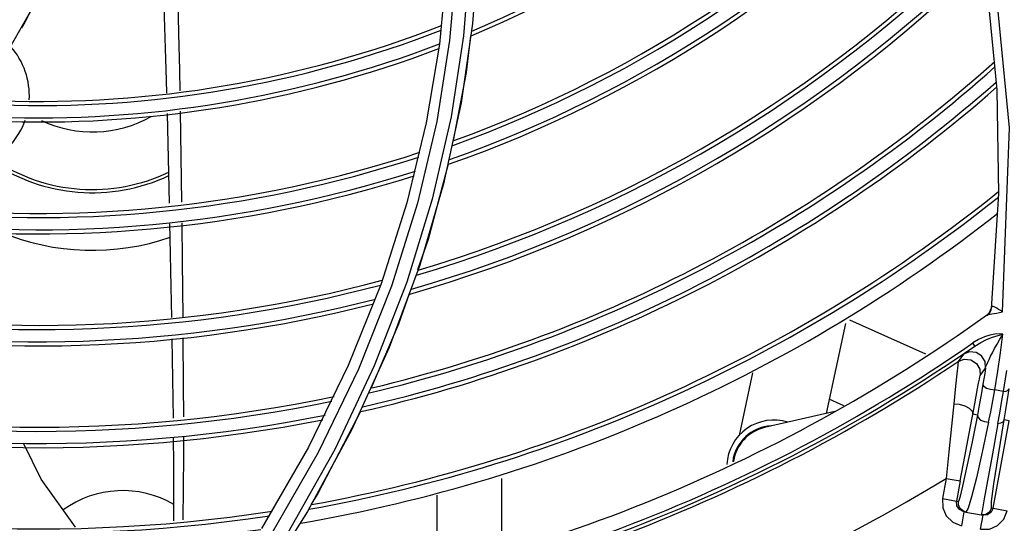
# Model space of a CAD drawing. Extents: x 40.7 to 137.4, y -250.8 to -221.5.
# Tile 39 of 256: x 56.5309 to 56.649, y -237.766 to -237.7056. Entities that reach past the tile are written whole.
import ezdxf

# ---------------------------------------------------------------- set-up
doc = ezdxf.new("R2010")
doc.units = 0
doc.header["$MEASUREMENT"] = 0
doc.layers.get('0').update_dxf_attribs({"linetype": 'CONTINUOUS'})

msp = doc.modelspace()

# ---------------------------------------------------------------- linework, layer by layer
at = {"color": 155}
for p, q in [((56.58590450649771, -237.6967368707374), (56.58524116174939, -237.7060983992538)), ((56.58213285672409, -237.6991085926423), (56.58126221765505, -237.7085695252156)), ((56.53294354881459, -237.7032280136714), (56.53155333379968, -237.7059497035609)), ((56.64701327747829, -237.7027887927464), (56.64808136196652, -237.7140392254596)), ((56.53155333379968, -237.7059497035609), (56.53116761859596, -237.7066359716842)), ((56.58524116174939, -237.7060983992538), (56.58387469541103, -237.7156348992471)), ((56.58249338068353, -237.7081596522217), (56.5809455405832, -237.7178385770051)), ((56.58126221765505, -237.7085695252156), (56.57969020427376, -237.7180141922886)), ((56.64808136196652, -237.7140392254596), (56.64829770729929, -237.7265465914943)), ((56.55017823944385, -237.7166275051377), (56.55033128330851, -237.7275097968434)), ((56.54860547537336, -237.7168834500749), (56.54885032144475, -237.7276598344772)), ((56.58267188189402, -237.7172995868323), (56.58041136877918, -237.7271684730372)), ((56.57969020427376, -237.7180141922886), (56.57737604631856, -237.7275903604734)), ((56.58041136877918, -237.7271684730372), (56.57735041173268, -237.7371422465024)), ((56.64829770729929, -237.7265465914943), (56.64740920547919, -237.7403068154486)), ((56.57737604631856, -237.7275903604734), (56.57426743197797, -237.7373217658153)), ((56.57890983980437, -237.7350967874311), (56.57525279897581, -237.7449423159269)), ((56.57426743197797, -237.7373217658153), (56.57033865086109, -237.7471239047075)), ((56.57550417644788, -237.7375927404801), (56.57154788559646, -237.7475753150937)), ((56.57735041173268, -237.7371422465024), (56.57345912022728, -237.7471733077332)), ((56.64740575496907, -237.7405014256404), (56.64745241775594, -237.7401627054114)), ((56.64741698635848, -237.7402670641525), (56.64740914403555, -237.7403068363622)), ((56.64696690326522, -237.7410005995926), (56.64695796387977, -237.741082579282)), ((56.64733429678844, -237.7406047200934), (56.64740921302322, -237.7403067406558)), ((56.64734311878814, -237.7405224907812), (56.64739799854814, -237.7403039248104)), ((56.64777626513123, -237.7408831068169), (56.64807408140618, -237.7408364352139)), ((56.64807408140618, -237.7408364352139), (56.64840704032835, -237.7407726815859)), ((56.64840704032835, -237.7407726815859), (56.64877174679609, -237.7406846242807)), ((56.62993614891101, -237.742066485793), (56.62764113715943, -237.7528636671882)), ((56.63958256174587, -237.7457416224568), (56.63048285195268, -237.741690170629)), ((56.57525279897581, -237.7449423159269), (56.57077727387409, -237.75480213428)), ((56.64457995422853, -237.7454096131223), (56.64546382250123, -237.7447805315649)), ((56.6454638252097, -237.7447805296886), (56.64521114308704, -237.744416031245)), ((56.64410008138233, -237.7457656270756), (56.64347058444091, -237.7466425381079)), ((56.57033865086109, -237.7471239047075), (56.56557680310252, -237.7569114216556)), ((56.61879385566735, -237.7479822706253), (56.61719727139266, -237.7554936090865)), ((56.6461131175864, -237.7483214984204), (56.64675153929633, -237.7474304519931)), ((56.64924383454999, -237.7477029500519), (56.64887790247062, -237.7502327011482)), ((56.64545074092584, -237.751709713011), (56.64579815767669, -237.7498594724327)), ((56.64887790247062, -237.7502327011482), (56.64785247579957, -237.7500256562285)), ((56.62975403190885, -237.75194954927), (56.62800130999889, -237.7511691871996)), ((56.57181347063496, -237.7526479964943), (56.56669471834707, -237.7624855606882)), ((56.62869024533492, -237.7526214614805), (56.62024710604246, -237.754570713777)), ((56.64576318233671, -237.7530562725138), (56.64521237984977, -237.7529556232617)), ((56.64765142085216, -237.7642356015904), (56.6495669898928, -237.7537513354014)), ((56.6495669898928, -237.7537513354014), (56.64898691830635, -237.7536453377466)), ((56.57077727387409, -237.75480213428), (56.56546039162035, -237.7646240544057)), ((56.56557680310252, -237.7569114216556), (56.55994565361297, -237.7666570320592)), ((56.58874102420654, -237.7693860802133), (56.58874102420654, -237.7606676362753)), ((56.64203059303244, -237.7606511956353), (56.64158933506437, -237.7630659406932)), ((56.6420305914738, -237.7606511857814), (56.64371163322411, -237.7609583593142)), ((56.64371163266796, -237.7609583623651), (56.64327040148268, -237.7633729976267)), ((56.56669471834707, -237.7624855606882), (56.5659057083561, -237.7637673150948)), ((56.58098885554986, -237.7716258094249), (56.58098885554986, -237.7626826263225)), ((56.64158936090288, -237.7630658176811), (56.64348949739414, -237.7634130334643)), ((56.64331646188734, -237.7639396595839), (56.64327040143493, -237.7633729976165)), ((56.64658884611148, -237.7631222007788), (56.64633315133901, -237.7645358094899)), ((56.56546039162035, -237.7646240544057), (56.55928375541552, -237.7743507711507)), ((56.64363992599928, -237.764407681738), (56.64331646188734, -237.7639396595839)), ((56.64415441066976, -237.7646514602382), (56.64363992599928, -237.764407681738)), ((56.64415441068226, -237.7646514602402), (56.64384718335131, -237.7663327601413)), ((56.64415441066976, -237.7646514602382), (56.64644343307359, -237.7650697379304)), ((56.64464744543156, -237.7642342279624), (56.64437325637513, -237.7646909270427)), ((56.64613620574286, -237.7667510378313), (56.64644343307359, -237.7650697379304)), ((56.64633315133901, -237.7645358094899), (56.64624170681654, -237.7650328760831)), ((56.64697938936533, -237.7650262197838), (56.646443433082, -237.7650697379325)), ((56.64744887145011, -237.7641985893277), (56.64933246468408, -237.7645427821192))]:
    msp.add_line(p, q, dxfattribs=at)
for points in [[(56.57446637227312, -237.646851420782), (56.57741628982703, -237.6547511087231), (56.57981244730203, -237.6629662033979), (56.58163067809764, -237.6714856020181), (56.58284064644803, -237.6802929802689), (56.58340901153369, -237.6893623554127), (56.58330358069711, -237.6986601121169), (56.58249338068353, -237.7081596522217)], [(56.64876869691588, -237.7406843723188), (56.64960376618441, -237.7186173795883), (56.64765071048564, -237.6984533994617), (56.6434291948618, -237.6803212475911)], [(56.5367654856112, -237.6955744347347), (56.53283531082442, -237.7035982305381), (56.5282828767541, -237.7114940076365)], [(56.5849220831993, -237.6980328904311), (56.58416427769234, -237.7075767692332), (56.58267188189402, -237.7172995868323)], [(56.5481531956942, -237.7022284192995), (56.54816608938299, -237.7026563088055), (56.54839240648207, -237.7091138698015)], [(56.54985890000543, -237.7021118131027), (56.54988404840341, -237.7032286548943), (56.54999188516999, -237.7072870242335), (56.55009478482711, -237.7117122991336), (56.5501366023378, -237.7141752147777)], [(56.58498629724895, -237.7075631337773), (56.58448408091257, -237.7119604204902), (56.58293279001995, -237.7201345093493)], [(56.54839240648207, -237.7091138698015), (56.54850614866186, -237.7128909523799), (56.54854486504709, -237.7144471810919)], [(56.58387469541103, -237.7156348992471), (56.58177432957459, -237.7253133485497), (56.57890983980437, -237.7350967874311)], [(56.5809455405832, -237.7178385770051), (56.57862658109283, -237.7276637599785), (56.57550417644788, -237.7375927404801)], [(56.58230943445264, -237.7229819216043), (56.57990188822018, -237.7319903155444), (56.57862768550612, -237.7356571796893)], [(56.54890683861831, -237.7301411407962), (56.54894548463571, -237.7318378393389), (56.54907051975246, -237.7376933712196), (56.54914059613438, -237.7413546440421)], [(56.55036485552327, -237.7300092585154), (56.55042580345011, -237.7346275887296), (56.55049762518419, -237.7412980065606)], [(56.57763426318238, -237.7385160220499), (56.57637258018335, -237.7421468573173), (56.57307763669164, -237.7497837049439)], [(56.64745349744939, -237.740162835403), (56.64743217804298, -237.7402187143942), (56.64741698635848, -237.7402670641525)], [(56.64877166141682, -237.7406846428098), (56.64853721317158, -237.7405318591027), (56.64830784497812, -237.7403866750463), (56.64810574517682, -237.7402526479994), (56.64793047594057, -237.7401465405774), (56.64778410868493, -237.7400749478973), (56.64767074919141, -237.7400396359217), (56.64758128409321, -237.7400409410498), (56.64750809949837, -237.7400779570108), (56.64745349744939, -237.740162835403)], [(56.64695796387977, -237.741082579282), (56.64717986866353, -237.7408702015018), (56.64733429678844, -237.7406047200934)], [(56.64695796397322, -237.7410825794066), (56.64696549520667, -237.7410792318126), (56.64698682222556, -237.7410658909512), (56.6470198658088, -237.7410440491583)], [(56.64696690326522, -237.7410005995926), (56.64718876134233, -237.7407880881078), (56.64734311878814, -237.7405224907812)], [(56.64701985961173, -237.7410440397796), (56.64725662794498, -237.7408052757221), (56.64740575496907, -237.7405014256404)], [(56.64701986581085, -237.7410440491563), (56.64714020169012, -237.7409869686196), (56.64730006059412, -237.7409507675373), (56.64751584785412, -237.7409189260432), (56.64777626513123, -237.7408831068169)], [(56.55051753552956, -237.7438149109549), (56.5505588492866, -237.7493940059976), (56.55056361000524, -237.753262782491)], [(56.64883938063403, -237.7433718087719), (56.6483801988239, -237.7433397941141), (56.64785704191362, -237.7433745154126), (56.64726748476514, -237.7434844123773), (56.64661176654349, -237.7436860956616), (56.64591384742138, -237.7439942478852), (56.64520720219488, -237.7444157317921)], [(56.64546383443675, -237.7447805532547), (56.64616645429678, -237.7443467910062), (56.64687595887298, -237.7439989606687), (56.64758262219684, -237.7437222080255), (56.64825208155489, -237.7435153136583), (56.64884282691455, -237.7433721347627)], [(56.64675161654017, -237.7474306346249), (56.64680132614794, -237.7472471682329), (56.64689087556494, -237.7470068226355), (56.64701306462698, -237.746720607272), (56.64716521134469, -237.7463920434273), (56.64734943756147, -237.7460170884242), (56.64757081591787, -237.7455870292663), (56.64783291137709, -237.7450976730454), (56.64813439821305, -237.7445569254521), (56.64847274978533, -237.7439754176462), (56.64884267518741, -237.7433720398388)], [(56.64785247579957, -237.7500256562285), (56.64821025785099, -237.7478119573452), (56.6485391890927, -237.7455938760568), (56.64883938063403, -237.7433718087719)], [(56.5491897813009, -237.743924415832), (56.54930519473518, -237.7511051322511), (56.54932847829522, -237.7534292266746)], [(56.64409949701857, -237.7457657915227), (56.64415957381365, -237.7457159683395), (56.64431700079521, -237.745599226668), (56.64457995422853, -237.7454096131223)], [(56.64675153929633, -237.7474304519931), (56.6466850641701, -237.7466478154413), (56.64627599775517, -237.7459780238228), (56.64561427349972, -237.7455626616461), (56.64483331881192, -237.7454854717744), (56.64410008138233, -237.7457656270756)], [(56.57345912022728, -237.7471733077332), (56.5687106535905, -237.757209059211), (56.5630820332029, -237.7671920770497)], [(56.64347039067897, -237.7466424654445), (56.64340875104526, -237.7470671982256), (56.64329834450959, -237.7481171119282), (56.64315123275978, -237.7496070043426), (56.6429346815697, -237.7517300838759)], [(56.64347058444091, -237.7466425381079), (56.64420191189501, -237.746367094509), (56.64498221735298, -237.746447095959), (56.64564439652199, -237.7468663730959), (56.6460508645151, -237.7475392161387), (56.6461131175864, -237.7483214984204)], [(56.57154788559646, -237.7475753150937), (56.5667301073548, -237.7575590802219), (56.56102632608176, -237.7674887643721)], [(56.64579815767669, -237.7498594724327), (56.64591842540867, -237.7492255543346), (56.64600894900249, -237.7487663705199), (56.64607282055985, -237.7484697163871), (56.64611289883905, -237.7483215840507)], [(56.64675131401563, -237.7474305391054), (56.64664890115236, -237.7480735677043), (56.64654386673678, -237.7487174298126), (56.64643619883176, -237.7493621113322)], [(56.64643619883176, -237.7493621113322), (56.64621486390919, -237.7506380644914), (56.64598991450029, -237.7518710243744), (56.6457631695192, -237.7530563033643)], [(56.64643623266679, -237.7493621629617), (56.64653958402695, -237.7496001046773), (56.64688004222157, -237.7498238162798), (56.64734737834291, -237.7499723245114), (56.64785665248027, -237.7500260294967)], [(56.64711240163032, -237.7539121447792), (56.64736531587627, -237.752658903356), (56.64761379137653, -237.7513617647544), (56.64785668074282, -237.7500260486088)], [(56.64822425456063, -237.7540799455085), (56.64844558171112, -237.7528369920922), (56.64866521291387, -237.7515529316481), (56.64888208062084, -237.7502329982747)], [(56.64888208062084, -237.7502329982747), (56.6492259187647, -237.7501922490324), (56.6494734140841, -237.7500884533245), (56.64958580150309, -237.749933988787)], [(56.64898675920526, -237.7536453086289), (56.64918623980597, -237.7524535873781), (56.64938655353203, -237.7512149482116), (56.64958599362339, -237.7499340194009)], [(56.6429346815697, -237.7517300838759), (56.64265720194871, -237.7544037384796), (56.64234685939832, -237.7574684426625), (56.64203058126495, -237.7606511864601)], [(56.64293463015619, -237.7517299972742), (56.64360169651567, -237.7517670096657), (56.64425484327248, -237.7519445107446), (56.64479215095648, -237.7522336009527), (56.64512963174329, -237.7525891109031), (56.6452123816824, -237.7529556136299)], [(56.64371163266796, -237.7609583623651), (56.6442520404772, -237.7580267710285), (56.64476876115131, -237.755273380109), (56.64545074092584, -237.751709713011)], [(56.64576318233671, -237.7530562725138), (56.64508807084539, -237.7564582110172), (56.6444816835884, -237.7594005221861), (56.64400210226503, -237.7615920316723), (56.64366816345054, -237.7629466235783), (56.64348949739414, -237.7634130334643)], [(56.64576336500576, -237.7530564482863), (56.64584304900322, -237.75337382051), (56.64615867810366, -237.7536649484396), (56.64660861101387, -237.7538518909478), (56.64711207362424, -237.7539118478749)], [(56.64711207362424, -237.7539118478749), (56.6463448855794, -237.7575255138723), (56.64564474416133, -237.7606033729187), (56.64507359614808, -237.7628595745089), (56.64464744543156, -237.7642342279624)], [(56.64822425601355, -237.7540799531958), (56.6475674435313, -237.7577061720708), (56.64658884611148, -237.7631222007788)], [(56.64744887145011, -237.7641985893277), (56.64747285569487, -237.763411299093), (56.64775309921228, -237.7612985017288), (56.64828988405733, -237.757842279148), (56.64898691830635, -237.7536453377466)], [(56.64822414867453, -237.754079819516), (56.64859739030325, -237.7540118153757), (56.64886037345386, -237.753859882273), (56.64898692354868, -237.7536452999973)], [(56.53764423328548, -237.7665176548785), (56.53351944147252, -237.7607411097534), (56.53144507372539, -237.7565138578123)], [(56.54935260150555, -237.7558371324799), (56.54938305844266, -237.7588772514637), (56.54938039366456, -237.7657358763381)], [(56.55056659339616, -237.7556872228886), (56.5505693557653, -237.7579320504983), (56.55049200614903, -237.7656275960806)], [(56.64158933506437, -237.7630659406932), (56.64160848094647, -237.7641701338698), (56.64204171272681, -237.76516685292), (56.64282093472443, -237.7659244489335), (56.64384731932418, -237.7663327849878)], [(56.64365878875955, -237.7642240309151), (56.64349543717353, -237.7638382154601), (56.64348949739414, -237.7634130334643)], [(56.644372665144, -237.7646913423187), (56.64396474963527, -237.7645273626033), (56.64365878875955, -237.7642240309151)], [(56.64613607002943, -237.7667510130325), (56.64721652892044, -237.7667324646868), (56.64819165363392, -237.7663088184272), (56.64893291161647, -237.7655466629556), (56.64933243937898, -237.7645429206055)], [(56.64744887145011, -237.7641985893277), (56.64721043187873, -237.764693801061), (56.64676698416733, -237.7649928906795), (56.64624170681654, -237.7650328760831)], [(56.64765142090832, -237.7642356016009), (56.64742146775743, -237.7647207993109), (56.64697938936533, -237.7650262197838)]]:
    msp.add_lwpolyline(points, dxfattribs=at)
for centre, radius, start, end in [((56.53326218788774, -237.5829276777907), 0.1349859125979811, 292.5720335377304, 320.7970522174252), ((56.53326218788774, -237.5829276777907), 0.1344852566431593, 292.6912000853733, 320.9118435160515), ((56.53326218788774, -237.5829276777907), 0.1464491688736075, 289.7963564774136, 318.1108872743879), ((56.53326218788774, -237.5829276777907), 0.145948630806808, 289.9193214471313, 318.2303684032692), ((56.53326218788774, -237.5829276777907), 0.147914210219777, 289.4355797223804, 317.7602932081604), ((56.53326218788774, -237.5829276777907), 0.148414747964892, 289.3120170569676, 317.6401345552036), ((56.53326218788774, -237.5829276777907), 0.1598781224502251, 286.4428113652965, 314.8410937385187), ((56.53326218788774, -237.5829276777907), 0.1593776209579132, 286.569597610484, 314.9651029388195), ((56.53326218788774, -237.5829276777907), 0.1618437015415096, 285.9436763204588, 314.3526378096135), ((56.53326218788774, -237.5829276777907), 0.16134316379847, 286.0709753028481, 314.4772513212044), ((56.53326218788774, -237.5829276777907), 0.1330202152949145, 268.0045902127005, 291.2465731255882), ((56.53326218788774, -237.5829276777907), 0.1325197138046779, 268.031510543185, 291.3604927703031), ((56.53326218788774, -237.5829276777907), 0.1349857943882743, 267.6890389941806, 290.7970522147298), ((56.53326218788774, -237.5829276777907), 0.1344852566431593, 267.8047234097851, 290.9117501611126), ((56.52325131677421, -237.7147515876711), 0.008850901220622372, 356.7305489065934, 41.55614908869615), ((56.53326218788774, -237.5829276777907), 0.1715857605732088, 283.4411825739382, 311.8980705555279), ((56.53326218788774, -237.5829276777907), 0.1720862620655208, 283.311378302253, 311.7705226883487), ((56.53326218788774, -237.5829276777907), 0.1735513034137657, 282.9307999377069, 311.3964415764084), ((56.53326218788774, -237.5829276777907), 0.1740518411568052, 282.8005442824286, 311.2683695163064), ((56.52325131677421, -237.7147515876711), 0.008850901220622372, 250.0844580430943, 340.5048245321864), ((56.5396514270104, -237.7048418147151), 0.01426667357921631, 244.7457934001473, 299.580394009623), ((56.53326218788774, -237.5829276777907), 0.1464491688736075, 263.2092720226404, 288.1109297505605), ((56.53326218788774, -237.5829276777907), 0.1459486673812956, 263.3395335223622, 288.230368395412), ((56.53965142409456, -237.7048418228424), 0.02117251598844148, 236.062036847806, 295.7187126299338), ((56.5396514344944, -237.7048417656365), 0.02155557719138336, 235.5683487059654, 295.2414609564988), ((56.53326218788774, -237.5829276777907), 0.148414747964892, 262.6969069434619, 287.6401345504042), ((56.53326218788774, -237.5829276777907), 0.147914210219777, 262.8275134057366, 287.7602932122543), ((56.53326218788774, -237.5829276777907), 0.1842944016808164, 280.1108522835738, 308.6196116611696), ((56.53326218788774, -237.5829276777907), 0.1837939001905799, 280.2433301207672, 308.7502442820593), ((56.53326218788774, -237.5829276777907), 0.1857594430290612, 279.7225194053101, 308.2365964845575), ((56.53965142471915, -237.7048418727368), 0.02846135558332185, 247.3066204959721, 289.1686349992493), ((56.53326218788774, -237.5829276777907), 0.1598781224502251, 259.6822064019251, 284.8410937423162), ((56.53326218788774, -237.5829276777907), 0.1593776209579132, 259.8147598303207, 284.965102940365), ((56.53326218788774, -237.5829276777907), 0.1618437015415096, 259.1608980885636, 284.352637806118), ((56.53326218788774, -237.5829276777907), 0.16134316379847, 259.2937733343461, 284.4772513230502), ((56.53326218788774, -237.5829276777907), 0.1947198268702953, 278.0983991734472, 305.7281499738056), ((56.53326218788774, -237.5829276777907), 0.1964959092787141, 276.802632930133, 304.7300582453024), ((56.53326218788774, -237.5829276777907), 0.1969404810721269, 276.8025672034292, 304.7309519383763), ((56.53326218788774, -237.5829276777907), 0.1973534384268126, 276.93128696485, 303.9473339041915), ((56.53326218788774, -237.5829276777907), 0.1720862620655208, 256.424207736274, 281.7705226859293), ((56.53326218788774, -237.5829276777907), 0.1715857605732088, 256.5587098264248, 281.8980705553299), ((56.53326218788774, -237.5829276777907), 0.1740518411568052, 255.8952943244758, 281.2683695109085), ((56.53326218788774, -237.5829276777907), 0.1735513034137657, 256.0300991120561, 281.3964415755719), ((56.62133461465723, -237.7592812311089), 0.005615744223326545, 72.47876651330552, 176.9320682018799), ((56.62133461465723, -237.7592812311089), 0.004944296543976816, 93.47295082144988, 172.8060927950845), ((56.62133461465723, -237.7592812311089), 0.00483442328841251, 103.0000000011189, 172.051752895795), ((56.53326218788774, -237.5829276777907), 0.1837939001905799, 253.2565396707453, 278.7502442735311), ((56.53326218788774, -237.5829276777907), 0.1857594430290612, 252.7207677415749, 278.2365964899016), ((56.53326218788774, -237.5829276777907), 0.1842944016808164, 253.1202071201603, 278.6196116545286), ((56.53326218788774, -237.5829276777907), 0.1862599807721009, 252.5841510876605, 278.105503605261), ((56.53326218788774, -237.5829276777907), 0.2083655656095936, 277.1019122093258, 301.4670103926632), ((56.54329330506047, -237.7743327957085), 0.01220813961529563, 59.85667548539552, 125.793464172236)]:
    msp.add_arc(centre, radius, start, end, dxfattribs=at)

doc.saveas('drawing.dxf')
